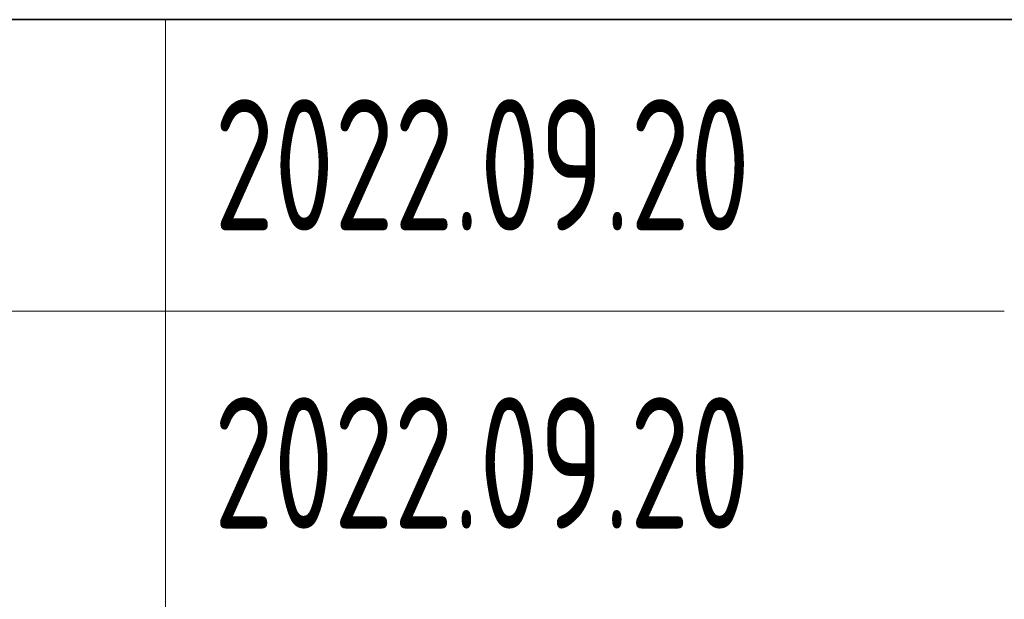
# Model space of a CAD drawing. Header units: millimetres. Extents: x 6 to 292, y 26 to 225.
# Tile 11 of 26: x 181 to 195, y 39 to 47. Entities that reach past the tile are written whole.
import ezdxf
from ezdxf.entities.mleader import LeaderData, LeaderLine
from ezdxf.math import Vec2, Vec3

# ---------------------------------------------------------------- set-up
doc = ezdxf.new("R2010")
doc.units = ezdxf.units.MM
for name, color, linetype in [('Default', 7, 'Continuous'), ('细实线', 7, 'Continuous'), ('轮廓线', 7, 'Continuous')]:
    doc.layers.add(name, color=color, linetype=linetype)

# ---------------------------------------------------------------- blocks, each defined once
blk = doc.blocks.new('_Dot')
at = {"color": 0, "linetype": 'ByBlock', "lineweight": -2}
blk.add_line((-0.5, 0), (-1, 0), dxfattribs=at)
at = {"color": 0, "linetype": 'ByBlock', "const_width": 0.5}
blk.add_lwpolyline([(-0.25, 0, 1), (0.25, 0, 1)], format="xyb", close=True, dxfattribs=at)

msp = doc.modelspace()

# ---------------------------------------------------------------- linework, layer by layer
at = {"layer": '细实线', "color": 7, "linetype": 'Continuous', "lineweight": 13}
for p, q in [((195, 46.671), (167, 46.671)), ((183.5, 30.671), (183.5, 46.671)), ((195, 42.671), (167, 42.671))]:
    msp.add_line(p, q, dxfattribs=at)
at = {"layer": '轮廓线', "color": 7, "linetype": 'Continuous', "lineweight": 35}
msp.add_line((167, 46.671), (287, 46.671), dxfattribs=at)

# ---------------------------------------------------------------- leaders
at = {"layer": 'Default', "color": 7, "linetype": 'Continuous', "lineweight": 13}
ml = msp.add_multileader_mtext('Standard', dxfattribs=at)
ml.set_content('{\\pxsm0.9;\\fSolid Edge ANSI|b0||i0||c0|p34;\\W0.7;2022.09.20\\P}', color=7)
ml.set_leader_properties()
ml.set_arrow_properties(name='DOT')
ml.build(insert=Vec2(0, 0))
ml.multileader.update_dxf_attribs({"leader_type": 0, "dogleg_length": 0, "arrow_head_size": 1.8})
ctx = ml.context
ctx.base_point, ctx.char_height, ctx.arrow_head_size, ctx.landing_gap_size, ctx.plane_origin = Vec3(182.168, 44.671), 1.8, 1.8, 0.63, Vec3(0, 20.671)
ctx.mtext.insert = Vec3(184.168, 45.579)
ml = msp.add_multileader_mtext('Standard', dxfattribs=at)
ml.set_content('{\\pxsm0.9;\\fSolid Edge ANSI|b0||i0||c0|p34;\\W0.7;2022.09.20\\P}', color=7)
ml.set_leader_properties()
ml.set_arrow_properties(name='DOT')
ml.build(insert=Vec2(0, 0))
ml.multileader.update_dxf_attribs({"leader_type": 0, "dogleg_length": 0, "arrow_head_size": 1.8})
ctx = ml.context
ctx.base_point, ctx.char_height, ctx.arrow_head_size, ctx.landing_gap_size, ctx.plane_origin = Vec3(182.161, 40.581), 1.8, 1.8, 0.63, Vec3(0, 20.671)
ctx.mtext.insert = Vec3(184.161, 41.489)

doc.saveas('drawing.dxf')
